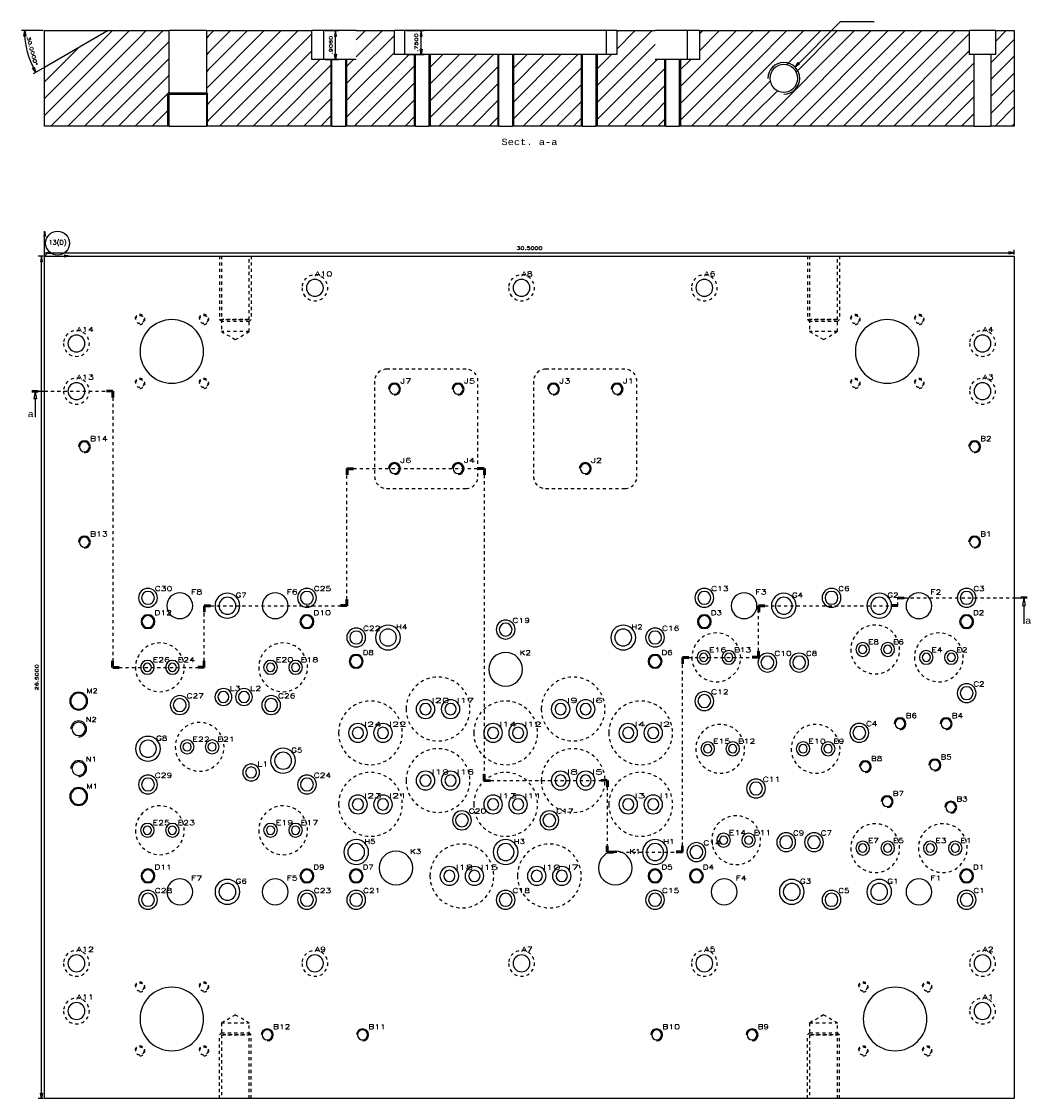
# Model space of a CAD drawing. Header units: inches. Extents: x 3 to 289, y 4 to 291.
# Tile 160 of 256: x 117 to 149, y 62 to 95. Entities that reach past the tile are written whole.
import ezdxf
from ezdxf.enums import TextEntityAlignment as Align

# ---------------------------------------------------------------- set-up
doc = ezdxf.new("R2010")
doc.units = ezdxf.units.IN
doc.header["$LTSCALE"] = 0.5
doc.header["$MEASUREMENT"] = 0
doc.linetypes.add('DIVIDE', pattern=[0.393701, 0.19685, -0.098425, 0, -0.098425])
doc.linetypes.add('HIDDEN', pattern=[0.225, 0.15, -0.075])
for name, color, linetype in [('DBU', 7, 'Continuous'), ('DIN', 7, 'Continuous'), ('DST', 7, 'Continuous'), ('MFB', 7, 'Continuous'), ('STR_INS', 8, 'Continuous')]:
    doc.layers.add(name, color=color, linetype=linetype)
doc.styles.add('VERO0-Simplex', font='simplex_.ttf')
doc.styles.add('VERO2-Courier New', font='cour.ttf')

# ---------------------------------------------------------------- blocks, each defined once
blk = doc.blocks.new('ArrowheadClosed')
at = {"color": 0}
for p, q in [((0, 0), (-1, 0.18)), ((-1, 0.18), (-1, -0.18)), ((-1, -0.18), (0, 0))]:
    blk.add_line(p, q, dxfattribs=at)
blk = doc.blocks.new('ArrowheadOpen')
at = {"color": 0}
for q in [(-1, 0.18), (-1, -0.18), (-1, 0)]:
    blk.add_line((0, 0), q, dxfattribs=at)
blk = doc.blocks.new('ArrowheadSection')
at = {"color": 0}
for p, q in [((0, 1), (-1, 1)), ((0, 0.5), (-1, 0.5)), ((0, 0), (-1, 0)), ((0, -0.5), (-1, -0.5)), ((0, -1), (-1, -1))]:
    blk.add_line(p, q, dxfattribs=at)
blk = doc.blocks.new('ArrowheadSectionClosed')
at = {"color": 0}
for p, q in [((0, 0.02), (-1, 0.02)), ((0, 0.01), (-1, 0.01)), ((0, 0), (-1, 0)), ((0, -0.01), (-1, -0.01)), ((0, -0.02), (-1, -0.02)), ((-0.5, -0.02), (-0.7, -0.298)), ((-0.7, -0.298), (-0.3, -0.298)), ((-0.5, -0.02), (-0.3, -0.298)), ((-0.5, -0.298), (-0.5, -1))]:
    blk.add_line(p, q, dxfattribs=at)

msp = doc.modelspace()

# ---------------------------------------------------------------- linework, layer by layer
at = {"layer": 'DBU', "color": 56, "linetype": 'Continuous'}
msp.add_line((117.581, 88.089), (117.723, 88.231), dxfattribs=at)
msp.add_circle((117.988, 88.496), 0.375, dxfattribs=at)
at = {"layer": 'DIN', "color": 56, "linetype": 'Continuous'}
for p, q in [((141.184, 94.034), (142.617, 95.467)), ((142.617, 95.467), (143.677, 95.467)), ((126.405, 95.18), (126.832, 95.18)), ((126.732, 94.274), (126.732, 95.18)), ((128.963, 95.18), (129.52, 95.18)), ((129.42, 94.43), (129.42, 95.18)), ((126.405, 94.274), (126.832, 94.274)), ((128.963, 94.43), (129.52, 94.43))]:
    msp.add_line(p, q, dxfattribs=at)
at = {"layer": 'DIN', "color": 254, "linetype": 'Continuous'}
for p, q in [((120.249, 95.18), (117.581, 92.512)), ((119.718, 95.18), (117.581, 93.043)), ((119.581, 95.18), (117.581, 94.025)), ((117.581, 94.025), (117.581, 95.18)), ((117.581, 95.18), (119.581, 95.18)), ((120.51, 94.911), (117.779, 92.18)), ((119.581, 95.18), (120.51, 95.18)), ((121.309, 95.18), (120.51, 94.38)), ((120.779, 95.18), (120.51, 94.911)), ((120.51, 95.18), (121.495, 95.18)), ((121.495, 93.18), (121.495, 95.18)), ((122.667, 95.18), (121.495, 95.18)), ((122.667, 95.18), (122.667, 93.18)), ((122.667, 95.18), (122.738, 95.18)), ((122.738, 95.018), (122.667, 94.947)), ((125.552, 95.18), (122.738, 92.367)), ((125.021, 95.18), (122.738, 92.897)), ((124.491, 95.18), (122.738, 93.427)), ((123.961, 95.18), (122.738, 93.958)), ((123.43, 95.18), (122.738, 94.488)), ((122.9, 95.18), (122.738, 95.018)), ((122.738, 95.18), (125.98, 95.18)), ((125.98, 95.078), (123.082, 92.18)), ((125.98, 94.274), (125.98, 95.18)), ((126.355, 95.18), (125.98, 95.18)), ((127.381, 95.18), (126.355, 95.18)), ((128.203, 95.18), (127.381, 94.357)), ((127.673, 95.18), (127.381, 94.888)), ((127.381, 95.18), (128.581, 95.18)), ((128.581, 95.027), (127.381, 93.827)), ((128.581, 94.43), (128.581, 95.18)), ((128.913, 95.18), (128.581, 95.18)), ((128.913, 94.43), (128.913, 95.18)), ((135.248, 95.18), (128.913, 95.18)), ((136.689, 95.18), (134.917, 93.408)), ((135.581, 95.18), (135.248, 95.18)), ((135.248, 95.18), (135.248, 94.43)), ((136.158, 95.18), (135.581, 94.602)), ((135.628, 95.18), (135.581, 95.133)), ((135.581, 95.18), (135.581, 94.43)), ((135.581, 95.18), (136.781, 95.18)), ((137.805, 95.18), (136.781, 95.18)), ((139.34, 95.18), (137.541, 93.38)), ((139.869, 95.179), (137.541, 92.85)), ((138.18, 95.18), (137.805, 95.18)), ((138.81, 95.18), (138.18, 94.55)), ((138.28, 95.18), (138.18, 95.08)), ((138.18, 95.18), (138.18, 94.274)), ((138.18, 95.18), (139.869, 95.18)), ((141.462, 95.18), (139.869, 93.588)), ((140.931, 95.18), (139.869, 94.118)), ((140.401, 95.18), (139.869, 94.648)), ((139.871, 95.18), (139.869, 95.179)), ((139.869, 95.18), (146.674, 95.18)), ((143.053, 95.18), (140.053, 92.18)), ((143.583, 95.18), (140.583, 92.18)), ((141.992, 95.18), (140.92, 94.108)), ((144.113, 95.18), (141.113, 92.18)), ((142.522, 95.18), (141.221, 93.878)), ((144.644, 95.18), (141.644, 92.18)), ((145.174, 95.18), (142.174, 92.18)), ((145.704, 95.18), (142.704, 92.18)), ((146.235, 95.18), (143.235, 92.18)), ((146.674, 95.089), (143.765, 92.18)), ((146.674, 94.43), (146.674, 95.18)), ((147.487, 95.18), (146.674, 95.18)), ((148.081, 94.905), (147.346, 94.17)), ((147.826, 95.18), (147.487, 94.841)), ((147.487, 95.18), (147.487, 94.43)), ((147.487, 95.18), (148.081, 95.18)), ((148.081, 95.18), (148.081, 92.18)), ((118.651, 94.644), (117.581, 93.573)), ((121.495, 94.835), (120.51, 93.85)), ((125.98, 94.547), (123.612, 92.18)), ((136.781, 94.742), (134.917, 92.878)), ((139.869, 94.648), (137.541, 92.32)), ((146.674, 94.559), (144.295, 92.18)), ((120.51, 94.38), (118.309, 92.18)), ((121.495, 94.305), (120.51, 93.32)), ((122.738, 94.488), (122.667, 94.416)), ((126.237, 94.274), (124.143, 92.18)), ((126.619, 94.274), (125.98, 94.274)), ((126.619, 92.18), (126.619, 94.274)), ((127.041, 94.274), (126.619, 94.274)), ((127.297, 94.274), (127.041, 94.017)), ((127.041, 94.274), (127.041, 92.18)), ((127.381, 94.274), (127.041, 94.274)), ((128.581, 94.497), (127.381, 93.297)), ((129.044, 94.43), (127.381, 92.766)), ((129.245, 94.43), (128.581, 94.43)), ((129.245, 92.18), (129.245, 94.43)), ((129.667, 94.43), (129.245, 94.43)), ((131.696, 94.43), (129.667, 92.401)), ((131.166, 94.43), (129.667, 92.931)), ((130.635, 94.43), (129.667, 93.461)), ((130.105, 94.43), (129.667, 93.992)), ((129.667, 94.43), (129.667, 92.18)), ((131.87, 94.43), (129.667, 94.43)), ((131.87, 92.18), (131.87, 94.43)), ((132.292, 94.43), (131.87, 94.43)), ((134.348, 94.43), (132.292, 92.374)), ((133.817, 94.43), (132.292, 92.904)), ((133.287, 94.43), (132.292, 93.435)), ((132.757, 94.43), (132.292, 93.965)), ((132.292, 94.43), (132.292, 92.18)), ((134.495, 94.43), (132.292, 94.43)), ((134.495, 92.18), (134.495, 94.43)), ((134.917, 94.43), (134.495, 94.43)), ((135.408, 94.43), (134.917, 93.938)), ((134.917, 94.43), (134.917, 92.18)), ((135.581, 94.43), (134.917, 94.43)), ((136.781, 94.211), (134.917, 92.347)), ((136.843, 94.274), (136.781, 94.211)), ((137.119, 94.274), (136.781, 94.274)), ((137.119, 92.18), (137.119, 94.274)), ((137.541, 94.274), (137.119, 94.274)), ((137.904, 94.274), (137.541, 93.911)), ((137.541, 94.274), (137.541, 92.18)), ((138.18, 94.274), (137.541, 94.274)), ((146.815, 94.43), (146.674, 94.43)), ((147.346, 94.43), (146.815, 94.43)), ((146.815, 92.18), (146.815, 94.43)), ((147.346, 94.43), (147.346, 92.18)), ((147.487, 94.43), (147.346, 94.43)), ((148.081, 94.374), (147.346, 93.64)), ((117.581, 92.18), (117.581, 94.025)), ((120.51, 93.85), (118.839, 92.18)), ((122.738, 93.958), (122.667, 93.886)), ((126.619, 94.126), (124.673, 92.18)), ((129.245, 94.1), (127.381, 92.236)), ((131.87, 94.073), (129.976, 92.18)), ((134.495, 94.047), (132.628, 92.18)), ((137.119, 94.019), (136.781, 93.681)), ((139.869, 94.118), (137.931, 92.18)), ((146.815, 94.169), (144.826, 92.18)), ((148.081, 93.844), (147.346, 93.11)), ((121.495, 93.775), (120.51, 92.789)), ((126.619, 93.595), (125.203, 92.18)), ((127.381, 93.827), (127.041, 93.487)), ((129.245, 93.57), (127.855, 92.18)), ((131.87, 93.543), (130.507, 92.18)), ((134.495, 93.516), (133.158, 92.18)), ((136.781, 93.681), (135.28, 92.18)), ((139.869, 93.588), (138.462, 92.18)), ((140.402, 93.59), (139.869, 93.058)), ((146.815, 93.639), (145.356, 92.18)), ((120.51, 93.32), (119.37, 92.18)), ((121.495, 93.244), (120.51, 92.259)), ((121.495, 92.18), (121.495, 93.18)), ((122.738, 93.427), (122.667, 93.356)), ((122.667, 93.18), (122.667, 92.18)), ((127.381, 93.297), (127.041, 92.956)), ((137.119, 93.489), (136.781, 93.151)), ((140.632, 93.29), (139.869, 92.527)), ((148.081, 93.314), (147.346, 92.579)), ((122.738, 92.897), (122.667, 92.825)), ((126.619, 93.065), (125.734, 92.18)), ((129.245, 93.039), (128.385, 92.18)), ((131.87, 93.013), (131.037, 92.18)), ((134.495, 92.986), (133.689, 92.18)), ((136.781, 93.151), (135.81, 92.18)), ((137.119, 92.958), (136.781, 92.62)), ((139.869, 93.058), (138.992, 92.18)), ((146.815, 93.109), (145.886, 92.18)), ((120.51, 92.789), (119.9, 92.18)), ((121.495, 92.714), (120.961, 92.18)), ((126.619, 92.535), (126.264, 92.18)), ((127.381, 92.766), (127.041, 92.426)), ((129.245, 92.509), (128.916, 92.18)), ((136.781, 92.62), (136.34, 92.18)), ((139.869, 92.527), (139.522, 92.18)), ((146.815, 92.578), (146.417, 92.18)), ((148.081, 92.783), (147.477, 92.18)), ((120.51, 92.18), (117.581, 92.18)), ((120.51, 92.259), (120.43, 92.18)), ((121.495, 92.18), (120.51, 92.18)), ((121.495, 92.184), (121.491, 92.18)), ((121.495, 92.18), (122.667, 92.18)), ((122.738, 92.367), (122.667, 92.295)), ((122.738, 92.18), (122.667, 92.18)), ((126.619, 92.18), (122.738, 92.18)), ((126.619, 92.18), (127.041, 92.18)), ((127.381, 92.18), (127.041, 92.18)), ((127.381, 92.236), (127.325, 92.18)), ((129.245, 92.18), (127.381, 92.18)), ((129.245, 92.18), (129.667, 92.18)), ((131.87, 92.18), (129.667, 92.18)), ((131.87, 92.482), (131.567, 92.18)), ((131.87, 92.18), (132.292, 92.18)), ((134.495, 92.18), (132.292, 92.18)), ((134.495, 92.456), (134.219, 92.18)), ((134.495, 92.18), (134.917, 92.18)), ((136.781, 92.18), (134.917, 92.18)), ((137.119, 92.18), (136.781, 92.18)), ((137.119, 92.428), (136.871, 92.18)), ((137.119, 92.18), (137.541, 92.18)), ((139.869, 92.18), (137.541, 92.18)), ((146.815, 92.18), (139.869, 92.18)), ((146.815, 92.18), (147.346, 92.18)), ((148.081, 92.18), (147.346, 92.18)), ((148.081, 92.253), (148.008, 92.18))]:
    msp.add_line(p, q, dxfattribs=at)
at = {"layer": 'DIN', "color": 4, "linetype": 'Continuous'}
for p, q in [((126.355, 95.18), (126.355, 94.274)), ((137.805, 94.274), (137.805, 95.18)), ((121.495, 93.18), (122.667, 93.18))]:
    msp.add_line(p, q, dxfattribs=at)
at = {"layer": 'DIN', "color": 2, "linetype": 'Continuous'}
for p, q in [((126.58, 94.274), (126.58, 92.18)), ((127.08, 94.274), (127.08, 92.18)), ((129.206, 94.43), (129.206, 92.18)), ((129.706, 94.43), (129.706, 92.18)), ((131.831, 94.43), (131.831, 92.18)), ((132.331, 94.43), (132.331, 92.18)), ((134.456, 94.43), (134.456, 92.18)), ((134.956, 94.43), (134.956, 92.18)), ((137.08, 94.274), (137.08, 92.18)), ((137.58, 94.274), (137.58, 92.18)), ((121.495, 93.219), (121.456, 93.18)), ((121.456, 92.18), (121.456, 93.18)), ((122.706, 93.18), (121.456, 93.18)), ((121.495, 93.219), (122.667, 93.219)), ((122.667, 93.219), (122.706, 93.18)), ((122.706, 92.18), (122.706, 93.18))]:
    msp.add_line(p, q, dxfattribs=at)
at = {"layer": 'DIN', "color": 254, "linetype": 'Continuous', "extrusion": (0, 0, -1)}
msp.add_circle((-140.831, 93.68), 0.437, dxfattribs=at)
at = {"layer": 'DIN', "color": 2, "linetype": 'Continuous'}
msp.add_arc((140.831, 93.68), 0.5, 270, 180, dxfattribs=at)
at = {"layer": 'DST', "color": 95, "linetype": 'Continuous'}
msp.add_line((117.581, 88.089), (117.581, 88.876), dxfattribs=at)
at = {"layer": 'DST', "color": 230, "linetype": 'Continuous'}
msp.add_line((117.581, 88.089), (118.368, 88.089), dxfattribs=at)
at = {"layer": 'DST', "color": 142, "linetype": 'Continuous'}
msp.add_point((117.581, 88.089), dxfattribs=at)
at = {"layer": 'MFB', "color": 56, "linetype": 'Continuous'}
for p, q in [((117.531, 88.089), (117.381, 88.089)), ((117.481, 61.589), (117.481, 88.089)), ((117.581, 88.139), (117.581, 88.289)), ((117.581, 88.189), (148.081, 88.189)), ((148.081, 88.139), (148.081, 88.289)), ((117.531, 61.589), (117.381, 61.589))]:
    msp.add_line(p, q, dxfattribs=at)
at = {"layer": 'MFB', "color": 254, "linetype": 'Continuous'}
for p, q in [((117.581, 61.589), (117.581, 88.089)), ((117.581, 88.089), (148.081, 88.089)), ((148.081, 88.089), (148.081, 61.589)), ((148.081, 61.589), (117.581, 61.589))]:
    msp.add_line(p, q, dxfattribs=at)
at = {"layer": 'MFB', "color": 254, "linetype": 'HIDDEN'}
for p, q in [((123.081, 88.089), (123.081, 86.089)), ((123.143, 88.089), (123.143, 86.089)), ((124.018, 86.089), (124.018, 88.089)), ((124.081, 88.089), (124.081, 86.089)), ((141.581, 88.089), (141.581, 86.089)), ((141.643, 88.089), (141.643, 86.089)), ((142.518, 86.089), (142.518, 88.089)), ((142.581, 88.089), (142.581, 86.089)), ((123.081, 86.089), (124.081, 86.089)), ((123.143, 86.026), (123.081, 86.089)), ((123.143, 86.089), (123.143, 85.714)), ((124.018, 86.089), (123.143, 86.089)), ((124.018, 85.714), (124.018, 86.089)), ((124.018, 86.026), (124.081, 86.089)), ((141.581, 86.089), (142.581, 86.089)), ((141.643, 86.026), (141.581, 86.089)), ((142.518, 86.089), (141.643, 86.089)), ((141.643, 86.089), (141.643, 85.714)), ((142.518, 85.714), (142.518, 86.089)), ((142.518, 86.026), (142.581, 86.089)), ((124.018, 86.026), (123.143, 86.026)), ((123.143, 85.714), (123.581, 85.461)), ((124.018, 85.714), (123.143, 85.714)), ((123.581, 85.461), (124.018, 85.714)), ((142.518, 86.026), (141.643, 86.026)), ((141.643, 85.714), (142.081, 85.461)), ((142.518, 85.714), (141.643, 85.714)), ((142.081, 85.461), (142.518, 85.714)), ((130.835, 84.528), (128.335, 84.528)), ((135.835, 84.528), (133.335, 84.528)), ((127.96, 84.153), (127.96, 81.153)), ((131.21, 81.153), (131.21, 84.153)), ((132.96, 84.153), (132.96, 81.153)), ((136.21, 81.153), (136.21, 84.153)), ((128.335, 80.778), (130.835, 80.778)), ((133.335, 80.778), (135.835, 80.778)), ((123.581, 64.216), (123.143, 63.964)), ((124.018, 63.964), (123.581, 64.216)), ((142.081, 64.216), (141.643, 63.964)), ((142.518, 63.964), (142.081, 64.216)), ((123.143, 63.964), (123.143, 63.589)), ((123.143, 63.964), (124.018, 63.964)), ((124.018, 63.589), (124.018, 63.964)), ((141.643, 63.964), (141.643, 63.589)), ((141.643, 63.964), (142.518, 63.964)), ((142.518, 63.589), (142.518, 63.964)), ((123.143, 63.651), (123.081, 63.589)), ((123.081, 61.589), (123.081, 63.589)), ((124.081, 63.589), (123.081, 63.589)), ((123.143, 63.651), (124.018, 63.651)), ((123.143, 63.589), (124.018, 63.589)), ((123.143, 63.589), (123.143, 61.589)), ((124.018, 63.651), (124.081, 63.589)), ((124.018, 61.589), (124.018, 63.589)), ((124.081, 61.589), (124.081, 63.589)), ((141.643, 63.651), (141.581, 63.589)), ((141.581, 61.589), (141.581, 63.589)), ((142.581, 63.589), (141.581, 63.589)), ((141.643, 63.651), (142.518, 63.651)), ((141.643, 63.589), (142.518, 63.589)), ((141.643, 63.589), (141.643, 61.589)), ((142.518, 63.651), (142.581, 63.589)), ((142.518, 61.589), (142.518, 63.589)), ((142.581, 61.589), (142.581, 63.589))]:
    msp.add_line(p, q, dxfattribs=at)
at = {"layer": 'MFB', "color": 100, "linetype": 'DIVIDE'}
for p, q in [((117.58, 83.839), (119.723, 83.839)), ((119.723, 83.839), (119.723, 75.151)), ((127.091, 77.089), (127.091, 81.403)), ((127.091, 81.403), (131.41, 81.403)), ((131.41, 81.403), (131.41, 71.589)), ((144.42, 77.089), (144.42, 77.339)), ((144.42, 77.339), (148.081, 77.339)), ((122.599, 75.151), (122.599, 77.089)), ((122.599, 77.089), (127.091, 77.089)), ((140.037, 75.464), (140.037, 77.089)), ((140.037, 77.089), (144.42, 77.089)), ((137.642, 69.339), (137.642, 75.464)), ((137.642, 75.464), (140.037, 75.464)), ((119.723, 75.151), (122.599, 75.151)), ((131.41, 71.589), (135.278, 71.589)), ((135.278, 71.589), (135.278, 69.339)), ((135.278, 69.339), (137.642, 69.339))]:
    msp.add_line(p, q, dxfattribs=at)
at = {"layer": 'MFB', "color": 254, "linetype": 'HIDDEN', "extrusion": (0, 0, -1)}
for centre, radius in [((-126.081, 87.089), 0.406), ((-132.581, 87.089), 0.406), ((-138.331, 87.089), 0.406), ((-118.581, 85.339), 0.406), ((-147.081, 85.339), 0.406), ((-118.581, 83.839), 0.406), ((-147.081, 83.839), 0.406), ((-138.706, 75.464), 0.768), ((-143.706, 75.714), 0.768), ((-145.706, 75.464), 0.768), ((-121.206, 75.151), 0.768), ((-125.081, 75.151), 0.768), ((-129.955, 73.839), 1.004), ((-134.205, 73.839), 1.004), ((-127.83, 73.089), 1.004), ((-132.08, 73.089), 1.004), ((-136.33, 73.089), 1.004), ((-122.456, 72.651), 0.768), ((-138.831, 72.589), 0.768), ((-141.831, 72.589), 0.768), ((-129.955, 71.589), 1.004), ((-134.205, 71.589), 1.004), ((-127.83, 70.839), 1.004), ((-132.08, 70.839), 1.004), ((-136.33, 70.839), 1.004), ((-121.206, 70.026), 0.768), ((-125.081, 70.026), 0.768), ((-139.331, 69.714), 0.768), ((-143.706, 69.464), 0.768), ((-145.831, 69.464), 0.768), ((-130.705, 68.589), 1.004), ((-133.455, 68.589), 1.004), ((-118.581, 65.839), 0.406), ((-126.081, 65.839), 0.406), ((-132.581, 65.839), 0.406), ((-138.331, 65.839), 0.406), ((-147.081, 65.839), 0.406), ((-118.581, 64.339), 0.406), ((-147.081, 64.339), 0.406)]:
    msp.add_circle(centre, radius, dxfattribs=at)
at = {"layer": 'MFB', "color": 254, "linetype": 'Continuous', "extrusion": (0, 0, -1)}
for centre, radius in [((-126.081, 87.089), 0.266), ((-132.581, 87.089), 0.266), ((-138.331, 87.089), 0.266), ((-121.581, 85.089), 1), ((-144.081, 85.089), 1), ((-118.581, 85.339), 0.266), ((-147.081, 85.339), 0.266), ((-118.581, 83.839), 0.266), ((-128.585, 83.903), 0.156), ((-130.585, 83.903), 0.156), ((-133.585, 83.903), 0.156), ((-135.585, 83.903), 0.156), ((-147.081, 83.839), 0.266), ((-118.831, 82.089), 0.156), ((-146.831, 82.089), 0.156), ((-128.585, 81.403), 0.156), ((-130.585, 81.403), 0.156), ((-134.585, 81.403), 0.156), ((-118.831, 79.089), 0.156), ((-146.831, 79.089), 0.156), ((-120.831, 77.339), 0.297), ((-125.831, 77.339), 0.297), ((-138.331, 77.339), 0.297), ((-142.331, 77.339), 0.297), ((-146.581, 77.339), 0.297), ((-120.831, 77.339), 0.203), ((-121.831, 77.089), 0.406), ((-123.331, 77.089), 0.391), ((-123.331, 77.089), 0.266), ((-124.831, 77.089), 0.406), ((-125.831, 77.339), 0.203), ((-138.331, 77.339), 0.203), ((-139.581, 77.089), 0.406), ((-140.831, 77.089), 0.391), ((-140.831, 77.089), 0.266), ((-142.331, 77.339), 0.203), ((-143.831, 77.089), 0.391), ((-143.831, 77.089), 0.266), ((-145.081, 77.089), 0.406), ((-146.581, 77.339), 0.203), ((-120.831, 76.589), 0.219), ((-120.831, 76.589), 0.188), ((-125.831, 76.589), 0.219), ((-125.831, 76.589), 0.188), ((-132.081, 76.339), 0.297), ((-138.331, 76.589), 0.219), ((-138.331, 76.589), 0.188), ((-146.581, 76.589), 0.219), ((-146.581, 76.589), 0.188), ((-127.381, 76.089), 0.297), ((-127.381, 76.089), 0.203), ((-128.381, 76.089), 0.391), ((-128.381, 76.089), 0.266), ((-132.081, 76.339), 0.203), ((-135.781, 76.089), 0.391), ((-135.781, 76.089), 0.266), ((-136.781, 76.089), 0.297), ((-136.781, 76.089), 0.203), ((-143.312, 75.714), 0.217), ((-144.099, 75.714), 0.217), ((-127.381, 75.339), 0.219), ((-132.08, 75.089), 0.531), ((-136.781, 75.339), 0.219), ((-138.312, 75.464), 0.217), ((-138.312, 75.464), 0.13), ((-139.099, 75.464), 0.217), ((-139.099, 75.464), 0.13), ((-140.315, 75.3), 0.297), ((-141.315, 75.3), 0.297), ((-143.312, 75.714), 0.13), ((-144.099, 75.714), 0.13), ((-145.312, 75.464), 0.217), ((-145.312, 75.464), 0.13), ((-146.099, 75.464), 0.217), ((-146.099, 75.464), 0.13), ((-120.812, 75.151), 0.217), ((-120.812, 75.151), 0.13), ((-121.599, 75.151), 0.217), ((-121.599, 75.151), 0.13), ((-124.687, 75.151), 0.217), ((-124.687, 75.151), 0.13), ((-125.474, 75.151), 0.217), ((-125.474, 75.151), 0.13), ((-127.381, 75.339), 0.188), ((-136.781, 75.339), 0.188), ((-140.315, 75.3), 0.203), ((-141.315, 75.3), 0.203), ((-146.581, 74.339), 0.297), ((-146.581, 74.339), 0.203), ((-118.651, 74.089), 0.281), ((-118.651, 74.089), 0.25), ((-121.831, 73.964), 0.297), ((-123.205, 74.219), 0.266), ((-123.205, 74.219), 0.172), ((-123.851, 74.219), 0.266), ((-123.851, 74.219), 0.172), ((-124.706, 73.964), 0.297), ((-138.331, 74.089), 0.297), ((-138.331, 74.089), 0.203), ((-121.831, 73.964), 0.203), ((-124.706, 73.964), 0.203), ((-129.561, 73.839), 0.295), ((-129.561, 73.839), 0.177), ((-130.348, 73.839), 0.295), ((-130.348, 73.839), 0.177), ((-133.811, 73.839), 0.295), ((-133.811, 73.839), 0.177), ((-134.598, 73.839), 0.295), ((-134.598, 73.839), 0.177), ((-144.486, 73.376), 0.156), ((-145.936, 73.376), 0.156), ((-118.651, 73.214), 0.211), ((-127.436, 73.089), 0.295), ((-127.436, 73.089), 0.177), ((-128.223, 73.089), 0.295), ((-128.223, 73.089), 0.177), ((-131.686, 73.089), 0.295), ((-131.686, 73.089), 0.177), ((-132.473, 73.089), 0.295), ((-132.473, 73.089), 0.177), ((-135.936, 73.089), 0.295), ((-135.936, 73.089), 0.177), ((-136.723, 73.089), 0.295), ((-136.723, 73.089), 0.177), ((-143.206, 73.089), 0.297), ((-143.206, 73.089), 0.203), ((-120.831, 72.589), 0.391), ((-120.831, 72.589), 0.266), ((-122.062, 72.651), 0.217), ((-122.849, 72.651), 0.217), ((-122.062, 72.651), 0.13), ((-122.849, 72.651), 0.13), ((-125.081, 72.214), 0.391), ((-138.437, 72.589), 0.217), ((-138.437, 72.589), 0.13), ((-139.224, 72.589), 0.217), ((-139.224, 72.589), 0.13), ((-141.437, 72.589), 0.217), ((-141.437, 72.589), 0.13), ((-142.224, 72.589), 0.217), ((-142.224, 72.589), 0.13), ((-118.651, 71.964), 0.211), ((-125.081, 72.214), 0.266), ((-143.393, 72.026), 0.156), ((-145.581, 72.076), 0.156), ((-124.076, 71.844), 0.266), ((-124.076, 71.844), 0.172), ((-129.561, 71.589), 0.295), ((-130.348, 71.589), 0.295), ((-133.811, 71.589), 0.295), ((-134.598, 71.589), 0.295), ((-120.831, 71.464), 0.297), ((-120.831, 71.464), 0.203), ((-125.831, 71.464), 0.297), ((-125.831, 71.464), 0.203), ((-129.561, 71.589), 0.177), ((-130.348, 71.589), 0.177), ((-133.811, 71.589), 0.177), ((-134.598, 71.589), 0.177), ((-139.956, 71.339), 0.297), ((-139.956, 71.339), 0.203), ((-118.651, 71.089), 0.281), ((-118.651, 71.089), 0.25), ((-127.436, 70.839), 0.295), ((-127.436, 70.839), 0.177), ((-128.223, 70.839), 0.295), ((-128.223, 70.839), 0.177), ((-131.686, 70.839), 0.295), ((-131.686, 70.839), 0.177), ((-132.473, 70.839), 0.295), ((-132.473, 70.839), 0.177), ((-135.936, 70.839), 0.295), ((-135.936, 70.839), 0.177), ((-136.723, 70.839), 0.295), ((-136.723, 70.839), 0.177), ((-144.081, 70.926), 0.156), ((-146.081, 70.751), 0.156), ((-130.706, 70.339), 0.297), ((-130.706, 70.339), 0.203), ((-133.456, 70.339), 0.297), ((-133.456, 70.339), 0.203), ((-120.812, 70.026), 0.217), ((-120.812, 70.026), 0.13), ((-121.599, 70.026), 0.217), ((-121.599, 70.026), 0.13), ((-124.687, 70.026), 0.217), ((-124.687, 70.026), 0.13), ((-125.474, 70.026), 0.217), ((-125.474, 70.026), 0.13), ((-138.937, 69.714), 0.217), ((-138.937, 69.714), 0.13), ((-139.724, 69.714), 0.217), ((-139.724, 69.714), 0.13), ((-140.906, 69.651), 0.297), ((-140.906, 69.651), 0.203), ((-141.781, 69.651), 0.297), ((-141.781, 69.651), 0.203), ((-127.381, 69.339), 0.391), ((-127.381, 69.339), 0.266), ((-132.081, 69.339), 0.391), ((-132.081, 69.339), 0.266), ((-136.781, 69.339), 0.391), ((-136.781, 69.339), 0.266), ((-138.081, 69.339), 0.297), ((-138.081, 69.339), 0.203), ((-143.312, 69.464), 0.217), ((-143.312, 69.464), 0.13), ((-144.099, 69.464), 0.217), ((-144.099, 69.464), 0.13), ((-145.437, 69.464), 0.217), ((-145.437, 69.464), 0.13), ((-146.224, 69.464), 0.217), ((-146.224, 69.464), 0.13), ((-128.631, 68.839), 0.531), ((-135.531, 68.839), 0.531), ((-120.831, 68.589), 0.219), ((-120.831, 68.589), 0.188), ((-125.831, 68.589), 0.219), ((-125.831, 68.589), 0.188), ((-127.381, 68.589), 0.219), ((-127.381, 68.589), 0.188), ((-130.311, 68.589), 0.295), ((-131.098, 68.589), 0.295), ((-133.061, 68.589), 0.295), ((-133.848, 68.589), 0.295), ((-136.781, 68.589), 0.219), ((-136.781, 68.589), 0.188), ((-138.081, 68.589), 0.219), ((-138.081, 68.589), 0.188), ((-146.581, 68.589), 0.219), ((-146.581, 68.589), 0.188), ((-121.831, 68.089), 0.406), ((-123.331, 68.089), 0.391), ((-124.831, 68.089), 0.406), ((-130.311, 68.589), 0.177), ((-131.098, 68.589), 0.177), ((-133.061, 68.589), 0.177), ((-133.848, 68.589), 0.177), ((-138.956, 68.089), 0.406), ((-141.081, 68.089), 0.391), ((-143.831, 68.089), 0.391), ((-145.081, 68.089), 0.406), ((-120.831, 67.839), 0.297), ((-123.331, 68.089), 0.266), ((-125.831, 67.839), 0.297), ((-127.381, 67.839), 0.297), ((-132.081, 67.839), 0.297), ((-136.781, 67.839), 0.297), ((-141.081, 68.089), 0.266), ((-142.331, 67.839), 0.297), ((-143.831, 68.089), 0.266), ((-146.581, 67.839), 0.297), ((-120.831, 67.839), 0.203), ((-125.831, 67.839), 0.203), ((-127.381, 67.839), 0.203), ((-132.081, 67.839), 0.203), ((-136.781, 67.839), 0.203), ((-142.331, 67.839), 0.203), ((-146.581, 67.839), 0.203), ((-118.581, 65.839), 0.266), ((-126.081, 65.839), 0.266), ((-132.581, 65.839), 0.266), ((-138.331, 65.839), 0.266), ((-147.081, 65.839), 0.266), ((-121.581, 64.089), 1), ((-144.331, 64.089), 1), ((-118.581, 64.339), 0.266), ((-147.081, 64.339), 0.266), ((-124.581, 63.589), 0.156), ((-127.581, 63.589), 0.156), ((-136.831, 63.589), 0.156), ((-139.831, 63.589), 0.156)]:
    msp.add_circle(centre, radius, dxfattribs=at)
at = {"layer": 'MFB', "color": 254, "linetype": 'HIDDEN'}
for centre in [(120.575, 86.094), (122.586, 86.094), (143.075, 86.094), (145.086, 86.094), (120.575, 84.083), (122.586, 84.083), (143.075, 84.083), (145.086, 84.083), (120.575, 65.094), (122.586, 65.094), (143.325, 65.094), (145.336, 65.094), (120.575, 63.083), (122.586, 63.083), (143.325, 63.083), (145.336, 63.083)]:
    msp.add_circle(centre, 0.129, dxfattribs=at)
for centre, radius, start, end in [((120.575, 86.094), 0.156, 270, 180), ((122.586, 86.094), 0.156, 270, 180), ((143.075, 86.094), 0.156, 270, 180), ((145.086, 86.094), 0.156, 270, 180), ((128.335, 84.153), 0.375, 90, 180), ((130.835, 84.153), 0.375, 0, 90), ((133.335, 84.153), 0.375, 90, 180), ((135.835, 84.153), 0.375, 0, 90), ((120.575, 84.083), 0.156, 270, 180), ((122.586, 84.083), 0.156, 270, 180), ((143.075, 84.083), 0.156, 270, 180), ((145.086, 84.083), 0.156, 270, 180), ((128.335, 81.153), 0.375, 180, 270), ((130.835, 81.153), 0.375, 270, 0), ((133.335, 81.153), 0.375, 180, 270), ((135.835, 81.153), 0.375, 270, 0), ((120.575, 65.094), 0.156, 270, 180), ((122.586, 65.094), 0.156, 270, 180), ((143.325, 65.094), 0.156, 270, 180), ((145.336, 65.094), 0.156, 270, 180), ((120.575, 63.083), 0.156, 270, 180), ((122.586, 63.083), 0.156, 270, 180), ((143.325, 63.083), 0.156, 270, 180), ((145.336, 63.083), 0.156, 270, 180)]:
    msp.add_arc(centre, radius, start, end, dxfattribs=at)
at = {"layer": 'MFB', "color": 2, "linetype": 'Continuous'}
for centre, radius in [((128.585, 83.903), 0.188), ((130.585, 83.903), 0.188), ((133.585, 83.903), 0.188), ((135.585, 83.903), 0.188), ((118.831, 82.089), 0.188), ((146.831, 82.089), 0.188), ((128.585, 81.403), 0.188), ((130.585, 81.403), 0.188), ((134.585, 81.403), 0.188), ((118.831, 79.089), 0.188), ((146.831, 79.089), 0.188), ((144.486, 73.376), 0.188), ((145.936, 73.376), 0.188), ((118.651, 73.214), 0.25), ((118.651, 71.964), 0.25), ((143.393, 72.026), 0.188), ((145.581, 72.076), 0.188), ((144.081, 70.926), 0.188), ((146.081, 70.751), 0.188), ((124.581, 63.589), 0.188), ((127.581, 63.589), 0.188), ((136.831, 63.589), 0.188), ((139.831, 63.589), 0.188)]:
    msp.add_arc(centre, radius, 270, 180, dxfattribs=at)
at = {"layer": 'STR_INS', "color": 56, "linetype": 'Continuous'}
for p, q in [((117.531, 95.18), (116.854, 95.18)), ((117.537, 94), (117.22, 93.817))]:
    msp.add_line(p, q, dxfattribs=at)
at = {"layer": 'STR_INS', "color": 100, "linetype": 'Continuous'}
for p, q in [((117.18, 83.839), (117.58, 83.839)), ((148.081, 77.339), (148.481, 77.339))]:
    msp.add_line(p, q, dxfattribs=at)
at = {"layer": 'STR_INS', "color": 56, "linetype": 'Continuous', "extrusion": (0, 0, -1)}
msp.add_arc((-119.581, 95.18), 2.626, 330, 0, dxfattribs=at)

# ---------------------------------------------------------------- block references
at = {"layer": 'DIN', "color": 56, "linetype": 'Continuous', "xscale": 0.170138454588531, "yscale": 0.170138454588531, "zscale": 0.170138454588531, "rotation": 90}
for p in [(126.732, 95.18), (129.42, 95.18)]:
    msp.add_blockref('ArrowheadClosed', p, dxfattribs=at)
at = {"layer": 'DIN', "color": 56, "linetype": 'Continuous', "extrusion": (0, 0, -1), "xscale": 0.170138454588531, "yscale": 0.170138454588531, "zscale": 0.170138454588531}
for p, rotation in [((-129.42, 94.43), 270), ((-126.732, 94.274), 270), ((-141.184, 94.034), 315.0000000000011)]:
    msp.add_blockref('ArrowheadClosed', p, dxfattribs=dict(at, rotation=rotation))
at = {"layer": 'DST', "color": 95, "linetype": 'Continuous', "xscale": 0.170138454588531, "yscale": 0.170138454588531, "zscale": 0.170138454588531, "rotation": 90}
msp.add_blockref('ArrowheadOpen', (117.581, 88.876), dxfattribs=at)
at = {"layer": 'DST', "color": 230, "linetype": 'Continuous', "xscale": 0.170138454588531, "yscale": 0.170138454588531, "zscale": 0.170138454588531}
msp.add_blockref('ArrowheadOpen', (118.368, 88.089), dxfattribs=at)
at = {"layer": 'MFB', "color": 56, "linetype": 'Continuous', "xscale": 0.170138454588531, "yscale": 0.170138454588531, "zscale": 0.170138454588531, "rotation": 90}
msp.add_blockref('ArrowheadClosed', (117.481, 88.089), dxfattribs=at)
at = {"layer": 'MFB', "color": 56, "linetype": 'Continuous', "extrusion": (0, 0, -1), "xscale": 0.170138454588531, "yscale": 0.170138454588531, "zscale": 0.170138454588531}
msp.add_blockref('ArrowheadClosed', (-117.581, 88.189), dxfattribs=at)
at = {"layer": 'MFB', "color": 56, "linetype": 'Continuous', "xscale": 0.170138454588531, "yscale": 0.170138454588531, "zscale": 0.170138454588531}
msp.add_blockref('ArrowheadClosed', (148.081, 88.189), dxfattribs=at)
at = {"layer": 'MFB', "color": 100, "linetype": 'DIVIDE', "xscale": 0.2, "yscale": 0.024}
for p in [(119.723, 83.839), (131.41, 81.403), (127.091, 77.089), (144.42, 77.089), (140.037, 75.464), (122.599, 75.151), (135.278, 71.589), (137.642, 69.339)]:
    msp.add_blockref('ArrowheadSection', p, dxfattribs=at)
at = {"layer": 'MFB', "color": 100, "linetype": 'DIVIDE', "extrusion": (0, 0, -1), "xscale": 0.2, "yscale": 0.024}
for p, rotation in [((-119.723, 83.839), 90), ((-131.41, 81.403), 90), ((-127.091, 77.089), 270), ((-140.037, 75.464), 270), ((-122.599, 75.151), 270), ((-135.278, 71.589), 90), ((-137.642, 69.339), 270)]:
    msp.add_blockref('ArrowheadSection', p, dxfattribs=dict(at, rotation=rotation))
at = {"layer": 'MFB', "color": 100, "linetype": 'DIVIDE', "xscale": 0.2, "yscale": 0.024}
for p, rotation in [((127.091, 81.403), 90), ((122.599, 77.089), 90), ((140.037, 77.089), 90), ((119.723, 75.151), 270), ((137.642, 75.464), 90), ((131.41, 71.589), 270), ((135.278, 69.339), 270)]:
    msp.add_blockref('ArrowheadSection', p, dxfattribs=dict(at, rotation=rotation))
at = {"layer": 'MFB', "color": 100, "linetype": 'DIVIDE', "extrusion": (0, 0, -1), "xscale": 0.2, "yscale": 0.024}
for p in [(-127.091, 81.403), (-144.42, 77.339), (-122.599, 77.089), (-140.037, 77.089), (-137.642, 75.464), (-119.723, 75.151), (-131.41, 71.589), (-135.278, 69.339)]:
    msp.add_blockref('ArrowheadSection', p, dxfattribs=at)
at = {"layer": 'MFB', "color": 56, "linetype": 'Continuous', "extrusion": (0, 0, -1), "xscale": 0.170138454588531, "yscale": 0.170138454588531, "zscale": 0.170138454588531, "rotation": 270}
msp.add_blockref('ArrowheadClosed', (-117.481, 61.589), dxfattribs=at)
at = {"layer": 'STR_INS', "color": 56, "linetype": 'Continuous', "extrusion": (0, 0, -1), "xscale": 0.170138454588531, "yscale": 0.170138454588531, "zscale": 0.170138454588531}
for p, rotation in [((-116.954, 95.18), 90), ((-117.306, 93.867), 240.0000000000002)]:
    msp.add_blockref('ArrowheadClosed', p, dxfattribs=dict(at, rotation=rotation))
at = {"layer": 'STR_INS', "color": 100, "linetype": 'Continuous', "extrusion": (0, 0, -1), "xscale": 0.2, "yscale": 0.8160000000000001}
msp.add_blockref('ArrowheadSectionClosed', (-117.18, 83.839), dxfattribs=at)
at = {"layer": 'STR_INS', "color": 100, "linetype": 'Continuous', "xscale": 0.2, "yscale": 0.8160000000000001}
msp.add_blockref('ArrowheadSectionClosed', (148.481, 77.339), dxfattribs=at)

# ---------------------------------------------------------------- texts
at = {"layer": 'DBU', "color": 7, "linetype": 'Continuous', "style": 'VERO0-Simplex'}
for s, height, width, p, p2 in [('13(D)', 0.144, 1.000796, (117.701, 88.448), (118.274, 88.448)), ('A10', 0.15, 1.349291, (126.081, 87.454), (126.631, 87.454)), ('A8', 0.15, 1.185358, (132.581, 87.454), (132.931, 87.454)), ('A6', 0.15, 1.185358, (138.331, 87.454), (138.681, 87.454)), ('A14', 0.15, 1.349291, (118.581, 85.704), (119.131, 85.704)), ('A4', 0.15, 1.185358, (147.081, 85.704), (147.431, 85.704)), ('A13', 0.15, 1.349291, (118.581, 84.204), (119.131, 84.204)), ('A3', 0.15, 1.185358, (147.081, 84.204), (147.431, 84.204)), ('J7', 0.15, 1.383996, (128.767, 84.084), (129.117, 84.084)), ('J5', 0.15, 1.383996, (130.767, 84.084), (131.117, 84.084)), ('J3', 0.15, 1.383996, (133.767, 84.084), (134.117, 84.084)), ('J1', 0.15, 1.557602, (135.767, 84.084), (136.117, 84.084)), ('B14', 0.15, 1.282617, (119.012, 82.27), (119.562, 82.27)), ('B2', 0.15, 1.10599, (147.012, 82.27), (147.362, 82.27)), ('J6', 0.15, 1.383996, (128.767, 81.584), (129.117, 81.584)), ('J4', 0.15, 1.383996, (130.767, 81.584), (131.117, 81.584)), ('J2', 0.15, 1.383996, (134.767, 81.584), (135.117, 81.584)), ('B13', 0.15, 1.282617, (119.012, 79.27), (119.562, 79.27)), ('B1', 0.15, 1.214131, (147.012, 79.27), (147.362, 79.27)), ('C30', 0.15, 1.203508, (121.045, 77.553), (121.595, 77.553)), ('F8', 0.15, 1.310939, (122.189, 77.447), (122.539, 77.447)), ('F6', 0.15, 1.310939, (125.189, 77.447), (125.539, 77.447)), ('C25', 0.15, 1.203508, (126.045, 77.553), (126.595, 77.553)), ('C13', 0.15, 1.282617, (138.545, 77.553), (139.095, 77.553)), ('F3', 0.15, 1.310939, (139.939, 77.447), (140.289, 77.447)), ('C6', 0.15, 1.10599, (142.545, 77.553), (142.895, 77.553)), ('F2', 0.15, 1.310939, (145.439, 77.447), (145.789, 77.447)), ('C3', 0.15, 1.10599, (146.795, 77.553), (147.145, 77.553)), ('G7', 0.15, 1.214546, (123.589, 77.347), (123.939, 77.347)), ('G4', 0.15, 1.214546, (141.089, 77.347), (141.439, 77.347)), ('G2', 0.15, 1.214546, (144.089, 77.347), (144.439, 77.347)), ('D12', 0.15, 1.373196, (121.034, 76.792), (121.584, 76.792)), ('D10', 0.15, 1.373196, (126.034, 76.792), (126.584, 76.792)), ('D3', 0.15, 1.214546, (138.534, 76.792), (138.884, 76.792)), ('D2', 0.15, 1.214546, (146.784, 76.792), (147.134, 76.792)), ('C19', 0.15, 1.282617, (132.295, 76.553), (132.845, 76.553)), ('C22', 0.15, 1.203508, (127.595, 76.303), (128.145, 76.303)), ('H4', 0.15, 1.157918, (128.639, 76.347), (128.989, 76.347)), ('H2', 0.15, 1.157918, (136.039, 76.347), (136.389, 76.347)), ('C16', 0.15, 1.282617, (136.995, 76.303), (137.545, 76.303)), ('E8', 0.15, 1.276999, (143.475, 75.876), (143.825, 75.876)), ('E6', 0.15, 1.276999, (144.262, 75.876), (144.612, 75.876)), ('D8', 0.15, 1.214546, (127.584, 75.542), (127.934, 75.542)), ('K2', 0.15, 1.185358, (132.526, 75.535), (132.876, 75.535)), ('D6', 0.15, 1.214546, (136.984, 75.542), (137.334, 75.542)), ('E16', 0.15, 1.423276, (138.475, 75.626), (139.025, 75.626)), ('E13', 0.15, 1.423276, (139.262, 75.626), (139.812, 75.626)), ('C10', 0.15, 1.282617, (140.529, 75.514), (141.079, 75.514)), ('C8', 0.15, 1.10599, (141.529, 75.514), (141.879, 75.514)), ('E4', 0.15, 1.276999, (145.475, 75.626), (145.825, 75.626)), ('E2', 0.15, 1.276999, (146.262, 75.626), (146.612, 75.626)), ('E26', 0.15, 1.326519, (120.975, 75.314), (121.525, 75.314)), ('E24', 0.15, 1.326519, (121.762, 75.314), (122.312, 75.314)), ('E20', 0.15, 1.326519, (124.85, 75.314), (125.4, 75.314)), ('E18', 0.15, 1.423276, (125.637, 75.314), (126.187, 75.314)), ('L3', 0.15, 1.383996, (123.397, 74.411), (123.747, 74.411)), ('L2', 0.15, 1.383996, (124.043, 74.411), (124.393, 74.411)), ('C2', 0.15, 1.10599, (146.795, 74.553), (147.145, 74.553)), ('M2', 0.15, 1.131358, (118.898, 74.336), (119.248, 74.336)), ('C27', 0.15, 1.203508, (122.045, 74.178), (122.595, 74.178)), ('C26', 0.15, 1.203508, (124.92, 74.178), (125.47, 74.178)), ('C12', 0.15, 1.282617, (138.545, 74.303), (139.095, 74.303)), ('I20', 0.15, 1.632729, (129.757, 74.035), (130.307, 74.035)), ('I17', 0.15, 1.781822, (130.544, 74.035), (131.094, 74.035)), ('I9', 0.15, 1.782798, (134.007, 74.035), (134.357, 74.035)), ('I6', 0.15, 1.782798, (134.794, 74.035), (135.144, 74.035)), ('N2', 0.15, 1.185358, (118.871, 73.434), (119.221, 73.434)), ('B6', 0.15, 1.10599, (144.667, 73.557), (145.017, 73.557)), ('B4', 0.15, 1.10599, (146.117, 73.557), (146.467, 73.557)), ('I24', 0.15, 1.632729, (127.632, 73.285), (128.182, 73.285)), ('I22', 0.15, 1.632729, (128.419, 73.285), (128.969, 73.285)), ('I14', 0.15, 1.781822, (131.882, 73.285), (132.432, 73.285)), ('I12', 0.15, 1.781822, (132.669, 73.285), (133.219, 73.285)), ('I4', 0.15, 1.782798, (136.132, 73.285), (136.482, 73.285)), ('I2', 0.15, 1.782798, (136.919, 73.285), (137.269, 73.285)), ('C4', 0.15, 1.10599, (143.42, 73.303), (143.77, 73.303)), ('G8', 0.15, 1.214546, (121.089, 72.847), (121.439, 72.847)), ('E22', 0.15, 1.326519, (122.225, 72.814), (122.775, 72.814)), ('E21', 0.15, 1.423276, (123.012, 72.814), (123.562, 72.814)), ('E15', 0.15, 1.423276, (138.6, 72.751), (139.15, 72.751)), ('E12', 0.15, 1.423276, (139.387, 72.751), (139.937, 72.751)), ('E10', 0.15, 1.423276, (141.6, 72.751), (142.15, 72.751)), ('E9', 0.15, 1.276999, (142.387, 72.751), (142.737, 72.751)), ('G5', 0.15, 1.214546, (125.339, 72.472), (125.689, 72.472)), ('N1', 0.15, 1.310455, (118.871, 72.184), (119.221, 72.184)), ('L1', 0.15, 1.557602, (124.268, 72.036), (124.618, 72.036)), ('B8', 0.15, 1.10599, (143.574, 72.207), (143.924, 72.207)), ('B5', 0.15, 1.10599, (145.762, 72.257), (146.112, 72.257)), ('C29', 0.15, 1.203508, (121.045, 71.678), (121.595, 71.678)), ('C24', 0.15, 1.203508, (126.045, 71.678), (126.595, 71.678)), ('I19', 0.15, 1.781822, (129.757, 71.785), (130.307, 71.785)), ('I16', 0.15, 1.781822, (130.544, 71.785), (131.094, 71.785)), ('I8', 0.15, 1.782798, (134.007, 71.785), (134.357, 71.785)), ('I5', 0.15, 1.782798, (134.794, 71.785), (135.144, 71.785)), ('M1', 0.15, 1.244772, (118.898, 71.336), (119.248, 71.336)), ('C11', 0.15, 1.372858, (140.17, 71.553), (140.72, 71.553)), ('I23', 0.15, 1.632729, (127.632, 71.035), (128.182, 71.035)), ('I21', 0.15, 1.781822, (128.419, 71.035), (128.969, 71.035)), ('I13', 0.15, 1.781822, (131.882, 71.035), (132.432, 71.035)), ('I11', 0.15, 1.960881, (132.669, 71.035), (133.219, 71.035)), ('I3', 0.15, 1.782798, (136.132, 71.035), (136.482, 71.035)), ('I1', 0.15, 2.081673, (136.919, 71.035), (137.269, 71.035)), ('B7', 0.15, 1.10599, (144.262, 71.107), (144.612, 71.107)), ('B3', 0.15, 1.10599, (146.262, 70.932), (146.612, 70.932)), ('C20', 0.15, 1.203508, (130.92, 70.553), (131.47, 70.553)), ('C17', 0.15, 1.282617, (133.67, 70.553), (134.22, 70.553)), ('E25', 0.15, 1.326519, (120.975, 70.189), (121.525, 70.189)), ('E23', 0.15, 1.326519, (121.762, 70.189), (122.312, 70.189)), ('E19', 0.15, 1.423276, (124.85, 70.189), (125.4, 70.189)), ('E17', 0.15, 1.423276, (125.637, 70.189), (126.187, 70.189)), ('E14', 0.15, 1.423276, (139.1, 69.876), (139.65, 69.876)), ('E11', 0.15, 1.535259, (139.887, 69.876), (140.437, 69.876)), ('C9', 0.15, 1.10599, (141.12, 69.865), (141.47, 69.865)), ('C7', 0.15, 1.10599, (141.995, 69.865), (142.345, 69.865)), ('H5', 0.15, 1.157918, (127.639, 69.597), (127.989, 69.597)), ('H3', 0.15, 1.157918, (132.339, 69.597), (132.689, 69.597)), ('H1', 0.15, 1.276999, (137.039, 69.597), (137.389, 69.597)), ('C14', 0.15, 1.282617, (138.295, 69.553), (138.845, 69.553)), ('E7', 0.15, 1.276999, (143.475, 69.626), (143.825, 69.626)), ('E5', 0.15, 1.276999, (144.262, 69.626), (144.612, 69.626)), ('E3', 0.15, 1.276999, (145.6, 69.626), (145.95, 69.626)), ('E1', 0.15, 1.42338, (146.387, 69.626), (146.737, 69.626)), ('K3', 0.15, 1.185358, (129.077, 69.285), (129.427, 69.285)), ('K1', 0.15, 1.310455, (135.977, 69.285), (136.327, 69.285)), ('D11', 0.15, 1.477148, (121.034, 68.792), (121.584, 68.792)), ('D9', 0.15, 1.214546, (126.034, 68.792), (126.384, 68.792)), ('D7', 0.15, 1.214546, (127.584, 68.792), (127.934, 68.792)), ('I18', 0.15, 1.781822, (130.507, 68.785), (131.057, 68.785)), ('I15', 0.15, 1.781822, (131.294, 68.785), (131.844, 68.785)), ('I10', 0.15, 1.781822, (133.257, 68.785), (133.807, 68.785)), ('I7', 0.15, 1.782798, (134.044, 68.785), (134.394, 68.785)), ('D5', 0.15, 1.214546, (136.984, 68.792), (137.334, 68.792)), ('D4', 0.15, 1.214546, (138.284, 68.792), (138.634, 68.792)), ('D1', 0.15, 1.346222, (146.784, 68.792), (147.134, 68.792)), ('F7', 0.15, 1.310939, (122.189, 68.447), (122.539, 68.447)), ('G6', 0.15, 1.214546, (123.589, 68.347), (123.939, 68.347)), ('F5', 0.15, 1.310939, (125.189, 68.447), (125.539, 68.447)), ('F4', 0.15, 1.310939, (139.314, 68.447), (139.664, 68.447)), ('G3', 0.15, 1.214546, (141.339, 68.347), (141.689, 68.347)), ('G1', 0.15, 1.346222, (144.089, 68.347), (144.439, 68.347)), ('F1', 0.15, 1.465676, (145.439, 68.447), (145.789, 68.447)), ('C28', 0.15, 1.203508, (121.045, 68.053), (121.595, 68.053)), ('C23', 0.15, 1.203508, (126.045, 68.053), (126.595, 68.053)), ('C21', 0.15, 1.282617, (127.595, 68.053), (128.145, 68.053)), ('C18', 0.15, 1.282617, (132.295, 68.053), (132.845, 68.053)), ('C15', 0.15, 1.282617, (136.995, 68.053), (137.545, 68.053)), ('C5', 0.15, 1.10599, (142.545, 68.053), (142.895, 68.053)), ('C1', 0.15, 1.214131, (146.795, 68.053), (147.145, 68.053)), ('A12', 0.15, 1.349291, (118.581, 66.204), (119.131, 66.204)), ('A9', 0.15, 1.185358, (126.081, 66.204), (126.431, 66.204)), ('A7', 0.15, 1.185358, (132.581, 66.204), (132.931, 66.204)), ('A5', 0.15, 1.185358, (138.331, 66.204), (138.681, 66.204)), ('A2', 0.15, 1.185358, (147.081, 66.204), (147.431, 66.204)), ('A11', 0.15, 1.449524, (118.581, 64.704), (119.131, 64.704)), ('A1', 0.15, 1.310455, (147.081, 64.704), (147.431, 64.704)), ('B12', 0.15, 1.282617, (124.762, 63.77), (125.312, 63.77)), ('B11', 0.15, 1.372858, (127.762, 63.77), (128.312, 63.77)), ('B10', 0.15, 1.282617, (137.012, 63.77), (137.562, 63.77)), ('B9', 0.15, 1.10599, (140.012, 63.77), (140.362, 63.77))]:
    msp.add_text(s, height=height, dxfattribs=dict(at, width=width)).set_placement(p, p2, align=Align.FIT)
at = {"layer": 'DIN', "color": 7, "linetype": 'Continuous', "style": 'VERO0-Simplex', "width": 1.376302}
for s, p, p2 in [('.9060', (126.632, 94.437), (126.632, 95.017)), ('.7500', (129.32, 94.515), (129.32, 95.095))]:
    msp.add_text(s, height=0.1, rotation=90, dxfattribs=at).set_placement(p, p2, align=Align.FIT)
at = {"layer": 'DIN', "color": 7, "linetype": 'Continuous', "style": 'VERO2-Courier New', "width": 0.931388}
msp.add_text('Sect. a-a', height=0.2, dxfattribs=at).set_placement((131.95, 91.58), (133.711, 91.58), align=Align.FIT)
at = {"layer": 'MFB', "color": 230, "linetype": 'Continuous', "style": 'VERO0-Simplex', "width": 1.346903}
msp.add_text('30.5000', height=0.1, dxfattribs=at).set_placement((132.421, 88.289), (133.241, 88.289), align=Align.FIT)
msp.add_text('26.5000', height=0.1, rotation=90, dxfattribs=at).set_placement((117.381, 74.429), (117.381, 75.249), align=Align.FIT)
at = {"layer": 'STR_INS', "color": 7, "linetype": 'Continuous', "style": 'VERO0-Simplex', "width": 1.294616}
msp.add_text('30.0000%%d', height=0.1, rotation=285, dxfattribs=at).set_placement((117.019, 94.98), (117.262, 94.072), align=Align.FIT)
at = {"layer": 'STR_INS', "color": 7, "linetype": 'Continuous', "style": 'VERO2-Courier New', "width": 0.931388}
for p, p2 in [((117.045, 83.023), (117.24, 83.023)), ((148.421, 76.523), (148.617, 76.523))]:
    msp.add_text('a', height=0.2, dxfattribs=at).set_placement(p, p2, align=Align.FIT)

doc.saveas('drawing.dxf')
